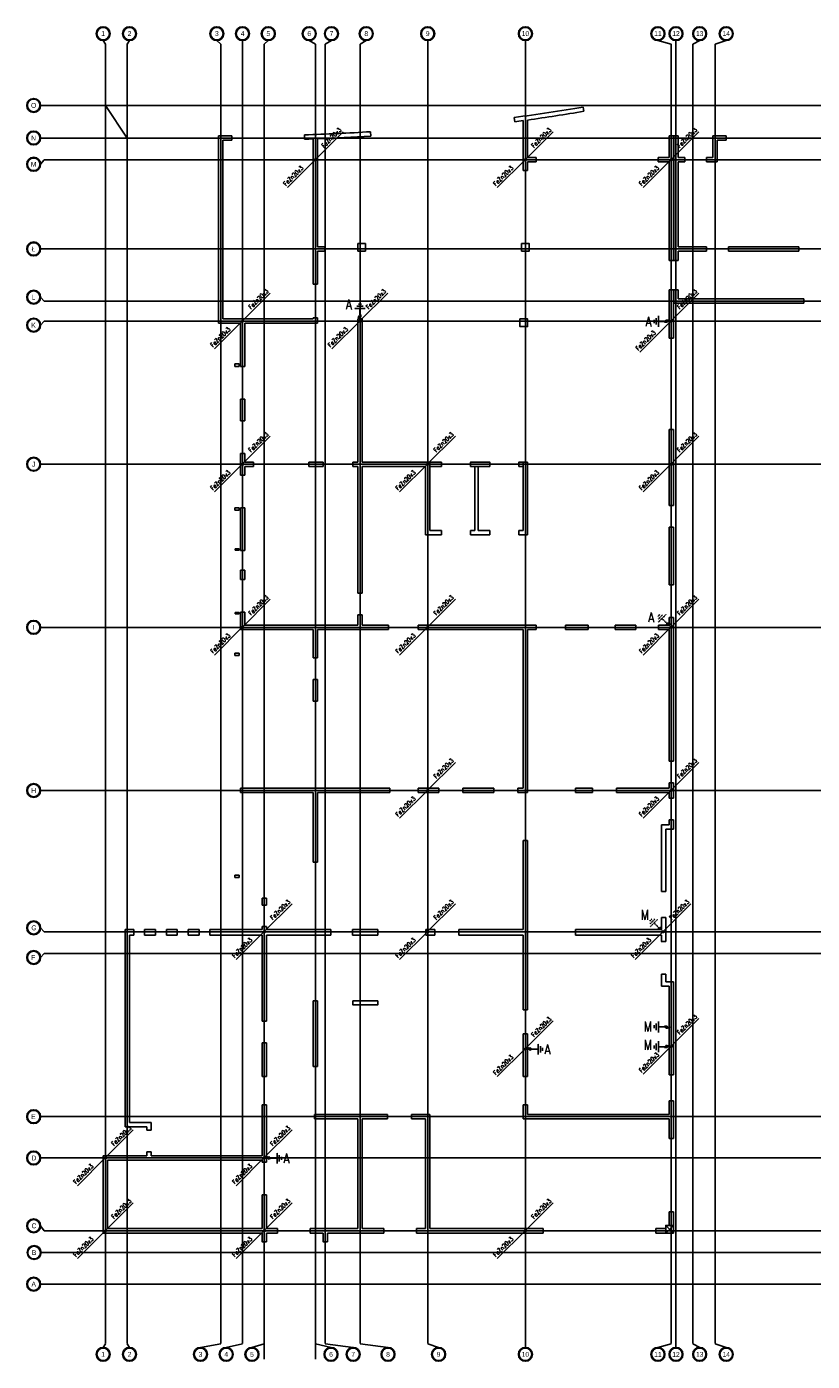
# Model space of a CAD drawing. Extents: x 3880 to 129921, y -116796 to -57711.
# Tile 91 of 110: x 50446 to 54056, y -83147 to -77010. Entities that reach past the tile are written whole.
import ezdxf
from ezdxf.enums import TextEntityAlignment as Align

# ---------------------------------------------------------------- set-up
doc = ezdxf.new("R2010")
doc.units = 0
doc.header["$LTSCALE"] = 2
doc.linetypes.add('CENTER', pattern=[2, 1.25, -0.25, 0.25, -0.25])
doc.linetypes.add('HIDDEN', pattern=[9.525, 6.35, -3.175])
doc.layers.get('0').update_dxf_attribs({"color": 101, "linetype": 'CONTINUOUS'})
for name, color, linetype in [('E35', 6, 'CONTINUOUS'), ('E50', 3, 'CONTINUOUS'), ('Os-osie glowne', 1, 'CENTER'), ('Os-osie-opis', 2, 'CONTINUOUS'), ('Sc-beton', 7, 'CONTINUOUS'), ('TMJ_SŁUPY', 1, 'CONTINUOUS')]:
    doc.layers.add(name, color=color, linetype=linetype)
doc.styles.add('dwg_opis duży', font='ARIAL.TTF', dxfattribs={"width": 0.9})
doc.styles.add('ROMANS', font='romans', dxfattribs={"width": 0.85})

# ---------------------------------------------------------------- blocks, each defined once
blk = doc.blocks.new('_opis_osi_liczbowy')
blk.add_hatch(color=256).paths.add_polyline_path([(32, 32), (32, 28.8, -1), (32, -28.8), (32, -32, 1)])
for radius in [32, 28.8]:
    blk.add_circle((32, 0), radius)
at = {"style": 'dwg_opis duży', "width": 0.9}
blk.add_attdef('AXNAMEH', text='', height=22.4, rotation=90, dxfattribs=at).set_placement((32, 0), align=Align.MIDDLE_CENTER)
blk = doc.blocks.new('_opis_osi')
blk.add_hatch(color=256).paths.add_polyline_path([(32, -32), (28.8, -32, -1), (-28.8, -32), (-32, -32, 1)])
for radius in [32, 28.8]:
    blk.add_circle((0, -32), radius)
at = {"style": 'dwg_opis duży', "width": 0.9}
blk.add_attdef('AXNAMEV', text='', height=22.4, rotation=90, dxfattribs=at).set_placement((0, -32), align=Align.MIDDLE_CENTER)

msp = doc.modelspace()

# ---------------------------------------------------------------- linework, layer by layer
at = {"layer": 'E35'}
for p, q in [((51899.893, -77493.2), (51770.725, -77622.368)), ((51899.893, -77493.2), (51770.725, -77622.368)), ((52864.893, -77493.2), (52735.725, -77622.368)), ((52864.893, -77493.2), (52735.725, -77622.368)), ((53534.893, -77493.2), (53405.725, -77622.368)), ((53534.893, -77493.2), (53405.725, -77622.368)), ((51643.379, -77749.714), (51772.547, -77620.546)), ((51643.379, -77749.714), (51772.547, -77620.546)), ((52608.379, -77749.714), (52737.547, -77620.546)), ((52608.379, -77749.714), (52737.547, -77620.546)), ((53278.379, -77749.714), (53407.547, -77620.546)), ((53278.379, -77749.714), (53407.547, -77620.546)), ((51564.893, -78235.2), (51435.725, -78364.368)), ((51564.893, -78235.2), (51435.725, -78364.368)), ((52104.893, -78235.2), (51975.725, -78364.368)), ((52104.893, -78235.2), (51975.725, -78364.368)), ((53534.893, -78235.2), (53405.725, -78364.368)), ((53534.893, -78235.2), (53405.725, -78364.368)), ((51308.379, -78491.714), (51437.547, -78362.546)), ((51308.379, -78491.714), (51437.547, -78362.546)), ((51848.379, -78491.714), (51977.547, -78362.546)), ((51848.379, -78491.714), (51977.547, -78362.546)), ((53263.086, -78507.007), (53407.547, -78362.546)), ((53263.086, -78507.007), (53407.547, -78362.546)), ((51564.893, -78893.2), (51435.725, -79022.368)), ((51564.893, -78893.2), (51435.725, -79022.368)), ((52415.893, -78893.2), (52286.725, -79022.368)), ((52415.893, -78893.2), (52286.725, -79022.368)), ((53534.893, -78893.2), (53405.725, -79022.368)), ((53534.893, -78893.2), (53405.725, -79022.368)), ((51308.379, -79149.714), (51437.547, -79020.546)), ((51308.379, -79149.714), (51437.547, -79020.546)), ((52159.379, -79149.714), (52288.547, -79020.546)), ((52159.379, -79149.714), (52288.547, -79020.546)), ((53278.379, -79149.714), (53407.547, -79020.546)), ((53278.379, -79149.714), (53407.547, -79020.546)), ((51564.893, -79643.2), (51435.725, -79772.368)), ((51564.893, -79643.2), (51435.725, -79772.368)), ((52415.893, -79643.2), (52286.725, -79772.368)), ((52415.893, -79643.2), (52286.725, -79772.368)), ((53534.893, -79643.2), (53405.725, -79772.368)), ((53534.893, -79643.2), (53405.725, -79772.368)), ((51308.379, -79899.714), (51437.547, -79770.546)), ((51308.379, -79899.714), (51437.547, -79770.546)), ((52159.379, -79899.714), (52288.547, -79770.546)), ((52159.379, -79899.714), (52288.547, -79770.546)), ((53278.379, -79899.714), (53407.547, -79770.546)), ((53278.379, -79899.714), (53407.547, -79770.546)), ((52415.893, -80393.2), (52286.725, -80522.368)), ((52415.893, -80393.2), (52286.725, -80522.368)), ((53534.893, -80393.2), (53405.725, -80522.368)), ((53534.893, -80393.2), (53405.725, -80522.368)), ((52159.379, -80649.714), (52288.547, -80520.546)), ((52159.379, -80649.714), (52288.547, -80520.546)), ((53278.379, -80649.714), (53407.547, -80520.546)), ((53278.379, -80649.714), (53407.547, -80520.546)), ((51664.893, -81043.2), (51535.725, -81172.368)), ((51664.893, -81043.2), (51535.725, -81172.368)), ((52415.893, -81043.2), (52286.725, -81172.368)), ((52415.893, -81043.2), (52286.725, -81172.368)), ((53498.488, -81043.2), (53369.32, -81172.368)), ((53498.488, -81043.2), (53369.32, -81172.368)), ((51408.379, -81299.714), (51537.547, -81170.546)), ((51408.379, -81299.714), (51537.547, -81170.546)), ((52159.379, -81299.714), (52288.547, -81170.546)), ((52159.379, -81299.714), (52288.547, -81170.546)), ((53241.974, -81299.714), (53371.142, -81170.546)), ((53241.974, -81299.714), (53371.142, -81170.546)), ((52864.893, -81581.86), (52735.725, -81711.028)), ((52864.893, -81581.86), (52735.725, -81711.028)), ((53534.893, -81570.726), (53405.725, -81699.894)), ((52608.379, -81838.374), (52737.547, -81709.206)), ((52608.379, -81838.374), (52737.547, -81709.206)), ((53278.379, -81827.24), (53407.547, -81698.072)), ((50934.893, -82083.2), (50805.725, -82212.368)), ((50934.893, -82083.2), (50805.725, -82212.368)), ((51664.893, -82083.2), (51535.725, -82212.368)), ((51664.893, -82083.2), (51535.725, -82212.368)), ((50678.379, -82339.714), (50807.547, -82210.546)), ((50678.379, -82339.714), (50807.547, -82210.546)), ((51408.379, -82339.714), (51537.547, -82210.546)), ((51408.379, -82339.714), (51537.547, -82210.546)), ((50934.893, -82418.2), (50805.725, -82547.368)), ((50934.893, -82418.2), (50805.725, -82547.368)), ((51664.893, -82418.2), (51535.725, -82547.368)), ((51664.893, -82418.2), (51535.725, -82547.368)), ((52864.893, -82418.2), (52735.725, -82547.368)), ((52864.893, -82418.2), (52735.725, -82547.368)), ((50678.379, -82674.714), (50807.547, -82545.546)), ((50678.379, -82674.714), (50807.547, -82545.546)), ((51408.379, -82674.714), (51537.547, -82545.546)), ((51408.379, -82674.714), (51537.547, -82545.546)), ((52608.379, -82674.714), (52737.547, -82545.546)), ((52608.379, -82674.714), (52737.547, -82545.546))]:
    msp.add_line(p, q, dxfattribs=at)
at = {"layer": 'E50'}
for p, q in [((50807.547, -77372.368), (50807.547, -77522.368)), ((50907.547, -77522.368), (50807.547, -77372.368)), ((50807.547, -77522.368), (50907.547, -77522.368))]:
    msp.add_line(p, q, dxfattribs=at)
at = {"layer": 'E50', "linetype": 'HIDDEN', "ltscale": 0.2}
for p, q in [((52001.761, -78305.604), (51951.761, -78305.604)), ((51991.761, -78295.604), (51961.761, -78295.604)), ((51984.261, -78285.604), (51969.261, -78285.604)), ((51976.761, -78305.604), (51976.761, -78335.604)), ((51968.768, -78350.146), (51982.91, -78336.004)), ((53328.783, -78372.904), (53328.783, -78357.904)), ((53338.783, -78380.404), (53338.783, -78350.404)), ((53348.783, -78390.404), (53348.783, -78340.404)), ((53348.783, -78365.404), (53378.783, -78365.404)), ((53393.326, -78357.411), (53379.183, -78371.553)), ((53345.817, -79722.709), (53356.423, -79712.103)), ((53347.585, -79735.084), (53368.798, -79713.87)), ((53347.585, -79749.226), (53382.94, -79713.87)), ((53365.262, -79731.548), (53386.475, -79752.761)), ((53402.411, -79757.392), (53382.411, -79757.392)), ((53309.411, -81122.709), (53320.018, -81112.103)), ((53311.179, -81135.084), (53332.392, -81113.87)), ((53311.179, -81149.226), (53346.534, -81113.87)), ((53328.856, -81131.548), (53350.07, -81152.761)), ((53366.005, -81157.392), (53346.005, -81157.392)), ((53328.783, -81602.205), (53328.783, -81617.205)), ((53338.783, -81594.705), (53338.783, -81624.705)), ((53348.783, -81584.705), (53348.783, -81634.705)), ((53348.783, -81609.705), (53378.783, -81609.705)), ((53393.326, -81617.698), (53379.183, -81603.556)), ((53348.783, -81725.93), (53348.783, -81675.93)), ((52751.769, -81704.071), (52765.912, -81718.213)), ((52796.312, -81712.064), (52766.312, -81712.064)), ((52796.312, -81737.064), (52796.312, -81687.064)), ((52806.312, -81727.064), (52806.312, -81697.064)), ((52816.312, -81719.564), (52816.312, -81704.564)), ((53328.783, -81708.43), (53328.783, -81693.43)), ((53338.783, -81715.93), (53338.783, -81685.93)), ((53348.783, -81700.93), (53378.783, -81700.93)), ((53393.326, -81692.937), (53379.183, -81707.079)), ((51551.769, -82205.411), (51565.912, -82219.553)), ((51596.312, -82213.404), (51566.312, -82213.404)), ((51596.312, -82238.404), (51596.312, -82188.404)), ((51606.312, -82228.404), (51606.312, -82198.404)), ((51616.312, -82220.904), (51616.312, -82205.904))]:
    msp.add_line(p, q, dxfattribs=at)
at = {"layer": 'E50', "ltscale": 15, "const_width": 7.5}
for points in [[(51772.638, -77626.117, 1), (51772.456, -77618.619, 1)], [(52737.638, -77626.117, 1), (52737.456, -77618.619, 1)], [(53407.638, -77626.117, 1), (53407.456, -77618.619, 1)], [(51437.638, -78368.117, 1), (51437.456, -78360.619, 1)], [(51977.638, -78368.117, 1), (51977.456, -78360.619, 1)], [(53407.638, -78368.117, 1), (53407.456, -78360.619, 1)], [(51437.638, -79026.117, 1), (51437.456, -79018.619, 1)], [(52288.638, -79026.117, 1), (52288.456, -79018.619, 1)], [(53407.638, -79026.117, 1), (53407.456, -79018.619, 1)], [(51437.638, -79776.117, 1), (51437.456, -79768.619, 1)], [(52288.638, -79776.117, 1), (52288.456, -79768.619, 1)], [(53407.638, -79776.117, 1), (53407.456, -79768.619, 1)], [(52288.638, -80526.117, 1), (52288.456, -80518.619, 1)], [(53407.638, -80526.117, 1), (53407.456, -80518.619, 1)], [(51537.638, -81176.117, 1), (51537.456, -81168.619, 1)], [(52288.638, -81176.117, 1), (52288.456, -81168.619, 1)], [(53371.233, -81176.117, 1), (53371.051, -81168.619, 1)], [(52737.638, -81714.777, 1), (52737.456, -81707.279, 1)], [(53407.638, -81703.643, 1), (53407.456, -81696.145, 1)], [(50807.638, -82216.117, 1), (50807.456, -82208.619, 1)], [(51537.638, -82216.117, 1), (51537.456, -82208.619, 1)], [(50807.638, -82551.117, 1), (50807.456, -82543.619, 1)], [(51537.638, -82551.117, 1), (51537.456, -82543.619, 1)], [(52737.638, -82551.117, 1), (52737.456, -82543.619, 1)]]:
    msp.add_lwpolyline(points, format="xyb", close=True, dxfattribs=at)
at = {"layer": 'E50', "linetype": 'HIDDEN', "ltscale": 0.2, "const_width": 5}
for points in [[(51975.725, -78364.368), (51975.725, -78348.061)], [(53407.547, -78364.368), (53391.24, -78364.368)], [(53407.547, -79772.368), (53396.017, -79760.837)], [(53371.142, -81172.368), (53359.611, -81160.837)], [(53407.547, -81610.741), (53391.24, -81610.741)], [(52737.547, -81711.028), (52753.855, -81711.028)], [(53407.547, -81699.894), (53391.24, -81699.894)], [(51537.547, -82212.368), (51553.855, -82212.368)]]:
    msp.add_lwpolyline(points, dxfattribs=at)
at = {"layer": 'E50', "const_width": 7}
msp.add_lwpolyline([(53407.547, -81610.741), (53407.547, -81699.894)], dxfattribs=at)
at = {"layer": 'E50', "linetype": 'HIDDEN', "ltscale": 0.2}
for centre in [(51975.839, -78343.075), (53386.254, -78364.482), (53392.411, -79757.392), (53356.005, -81157.392), (53386.254, -81610.627), (52758.84, -81711.142), (53386.254, -81700.008), (51558.84, -82212.482)]:
    msp.add_circle(centre, 5, dxfattribs=at)
at = {"layer": 'Os-osie glowne'}
for points in [[(50807.547, -77090.368), (50807.547, -83067.368)], [(50907.547, -77090.368), (50907.547, -83067.368)], [(51337.547, -77090.368), (51337.547, -83067.368)], [(51437.547, -77090.368), (51437.547, -83067.368)], [(51537.547, -77090.368), (51537.547, -83137.368)], [(51772.547, -77090.368), (51772.547, -83137.368)], [(51817.547, -77090.368), (51817.547, -83067.368)], [(51977.547, -77090.368), (51977.547, -83067.368)], [(52288.547, -77090.368), (52288.547, -83067.368)], [(52737.547, -77090.368), (52737.547, -83067.368)], [(53407.547, -77090.368), (53407.547, -83067.368)], [(53429.547, -77090.368), (53429.547, -83067.368)], [(53507.547, -77090.368), (53507.547, -83067.368)], [(53609.547, -77090.368), (53609.547, -83067.368)], [(50525.547, -77372.368), (62792.547, -77372.368)], [(50525.547, -77522.368), (62792.547, -77522.368)], [(50525.547, -77622.368), (62792.547, -77622.368)], [(50525.547, -78032.368), (62792.547, -78032.368)], [(50525.547, -78272.368), (62792.547, -78272.368)], [(50525.547, -78364.368), (62792.547, -78364.368)], [(50525.547, -79022.368), (62792.547, -79022.368)], [(50525.547, -79772.368), (62792.547, -79772.368)], [(50525.547, -80522.368), (62792.547, -80522.368)], [(50525.547, -81172.368), (62792.547, -81172.368)], [(50525.547, -81272.368), (62792.547, -81272.368)], [(50525.547, -82022.368), (62792.547, -82022.368)], [(50525.547, -82212.368), (62792.547, -82212.368)], [(50525.547, -82547.368), (62792.547, -82547.368)], [(50525.547, -82647.368), (62792.547, -82647.368)], [(50525.547, -82792.368), (62792.547, -82792.368)]]:
    msp.add_lwpolyline(points, dxfattribs=at)
at = {"layer": 'Os-osie-opis'}
for points in [[(50796.887, -77074.368), (50807.547, -77090.368)], [(50918.208, -77074.368), (50907.547, -77090.368)], [(51319.352, -77074.368), (51337.547, -77090.368)], [(51437.547, -77090.368), (51437.547, -77074.368)], [(51555.743, -77074.368), (51537.547, -77090.368)], [(51744.065, -77074.368), (51772.547, -77090.368)], [(51846.035, -77074.368), (51817.547, -77090.368)], [(52006.035, -77074.368), (51977.547, -77090.368)], [(52288.547, -77090.368), (52288.547, -77074.368)], [(52737.547, -77090.368), (52737.547, -77074.368)], [(53346.565, -77074.368), (53407.547, -77090.368)], [(53429.547, -77090.368), (53429.547, -77074.368)], [(53538.53, -77074.368), (53507.547, -77090.368)], [(53660.53, -77074.368), (53609.547, -77090.368)], [(50525.547, -77372.368), (50509.547, -77372.368)], [(50525.547, -77522.368), (50509.547, -77522.368)], [(50509.547, -77643.028), (50525.547, -77622.368)], [(50525.547, -78032.368), (50509.547, -78032.368)], [(50509.547, -78254.208), (50525.547, -78272.368)], [(50509.547, -78382.528), (50525.547, -78364.368)], [(50525.547, -79022.368), (50509.547, -79022.368)], [(50525.547, -79772.368), (50509.547, -79772.368)], [(50525.547, -80522.368), (50509.547, -80522.368)], [(50509.547, -81154.208), (50525.547, -81172.368)], [(50509.547, -81290.528), (50525.547, -81272.368)], [(50525.547, -82022.368), (50509.547, -82022.368)], [(50525.547, -82212.368), (50509.547, -82212.368)], [(50509.547, -82524.208), (50525.547, -82547.368)], [(50527.547, -82647.368), (50511.547, -82647.368)], [(50525.547, -82792.368), (50509.547, -82792.368)], [(50796.887, -83083.368), (50807.547, -83067.368)], [(50918.208, -83083.368), (50907.547, -83067.368)], [(51337.547, -83067.368), (51244.352, -83083.368)], [(51362.547, -83083.368), (51437.547, -83067.368)], [(51480.743, -83083.368), (51537.547, -83067.368)], [(51844.065, -83083.368), (51772.547, -83067.368)], [(51946.035, -83083.368), (51817.547, -83067.368)], [(52106.035, -83083.368), (51977.547, -83067.368)], [(52288.547, -83067.368), (52338.547, -83083.368)], [(52737.547, -83067.368), (52737.547, -83083.368)], [(53346.565, -83083.368), (53407.547, -83067.368)], [(53429.547, -83067.368), (53429.547, -83083.368)], [(53538.53, -83083.368), (53507.547, -83067.368)], [(53660.53, -83083.368), (53609.547, -83067.368)]]:
    msp.add_lwpolyline(points, dxfattribs=at)
at = {"layer": 'Sc-beton'}
for p, q in [((53599.547, -77512.368), (53599.547, -77612.368)), ((53619.547, -77532.368), (53619.547, -77632.368)), ((52351.547, -79327.368), (52298.547, -79327.368)), ((52351.547, -79347.368), (52298.547, -79347.368)), ((52351.547, -79347.368), (52351.547, -79327.368)), ((52485.547, -79327.368), (52505.547, -79327.368)), ((52485.547, -79347.368), (52573.547, -79347.368)), ((52520.547, -79327.368), (52573.547, -79327.368)), ((52573.547, -79347.368), (52573.547, -79327.368)), ((52707.547, -79327.368), (52727.547, -79327.368)), ((52707.547, -79347.368), (52707.547, -79327.368)), ((52707.547, -79347.368), (52747.547, -79347.368)), ((51527.547, -81050.368), (51527.547, -81018.368)), ((51547.547, -81050.368), (51547.547, -81018.368)), ((51527.547, -81162.368), (51527.547, -81147.368)), ((51547.547, -81162.368), (51547.547, -81147.368)), ((51017.547, -82049.368), (50917.547, -82049.368)), ((51017.547, -82084.368), (51017.547, -82049.368)), ((50997.547, -82069.368), (50897.547, -82069.368)), ((50997.547, -82084.368), (50997.547, -82069.368)), ((50897.547, -82202.368), (50897.547, -82202.368)), ((50997.547, -82202.368), (50997.547, -82184.368)), ((51017.547, -82202.368), (51017.547, -82184.368)), ((53382.547, -82557.368), (53417.547, -82522.368))]:
    msp.add_line(p, q, dxfattribs=at)
for points in [[(53003.652, -77379.733), (53006.666, -77399.507)], [(52688.203, -77447.671), (52685.545, -77427.848)], [(52727.547, -77442.312), (52727.547, -77672.368)], [(52747.547, -77439.524), (52747.547, -77612.368)], [(51722.592, -77527.775), (51721.947, -77507.785)], [(52027.547, -77513.081), (52026.267, -77493.122)], [(51327.547, -77512.368), (51327.547, -78374.368)], [(51347.547, -77532.528), (51347.547, -78354.368)], [(51387.547, -77532.72), (51387.602, -77512.72)], [(51762.547, -77526.403), (51762.547, -78194.368)], [(51782.547, -77525.654), (51782.547, -78022.368)], [(53397.547, -77612.368), (53397.547, -77512.368)], [(53417.547, -77512.368), (53397.547, -77512.368)], [(53417.547, -78085.368), (53417.547, -77512.368)], [(53419.547, -78085.368), (53419.547, -77512.368)], [(53419.547, -77512.368), (53439.547, -77512.368)], [(53439.547, -77612.368), (53439.547, -77512.368)], [(53599.547, -77512.368), (53659.547, -77512.368)], [(53619.547, -77532.368), (53659.547, -77532.368)], [(53659.547, -77512.368), (53659.547, -77532.368)], [(52747.547, -77612.368), (52787.547, -77612.368)], [(52747.547, -77632.368), (52787.547, -77632.368)], [(52747.547, -77632.368), (52747.547, -77672.368)], [(52787.547, -77612.368), (52787.547, -77632.368)], [(53347.547, -77612.368), (53397.547, -77612.368)], [(53347.547, -77612.368), (53347.547, -77632.368)], [(53347.547, -77632.368), (53397.547, -77632.368)], [(53397.547, -78085.368), (53397.547, -77632.368)], [(53439.547, -77612.368), (53469.547, -77612.368)], [(53439.547, -78022.368), (53439.547, -77632.368)], [(53439.547, -77632.368), (53469.547, -77632.368)], [(53469.547, -77612.368), (53469.547, -77632.368)], [(53569.547, -77612.368), (53569.547, -77632.368)], [(53569.547, -77612.368), (53599.547, -77612.368)], [(53569.547, -77632.368), (53619.547, -77632.368)], [(52747.547, -77672.368), (52727.547, -77672.368)], [(51782.547, -78022.368), (51815.547, -78022.368)], [(51782.547, -78042.368), (51782.547, -78194.368)], [(51782.547, -78042.368), (51815.547, -78042.368)], [(51815.547, -78042.458), (51815.547, -78022.368)], [(53439.547, -78022.368), (53570.547, -78022.368)], [(53439.547, -78042.368), (53570.547, -78042.368)], [(53439.547, -78085.368), (53439.547, -78042.368)], [(53570.547, -78022.368), (53570.547, -78042.368)], [(53670.547, -78022.368), (53994.547, -78022.368)], [(53670.547, -78022.368), (53670.547, -78042.368)], [(53670.547, -78042.368), (53994.547, -78042.368)], [(53994.547, -78022.368), (53994.547, -78042.368)], [(53417.547, -78085.368), (53397.547, -78085.368)], [(53419.547, -78085.368), (53439.547, -78085.368)], [(51782.547, -78194.368), (51762.547, -78194.368)], [(53397.547, -78442.368), (53397.547, -78220.368)], [(53417.547, -78220.368), (53397.547, -78220.368)], [(53417.547, -78442.368), (53417.547, -78220.368)], [(53419.547, -78282.368), (53419.547, -78220.368)], [(53419.547, -78220.368), (53439.547, -78220.368)], [(53439.547, -78262.368), (53439.547, -78220.368)], [(54017.547, -78282.368), (53419.547, -78282.368)], [(54017.547, -78262.368), (53439.547, -78262.368)], [(54017.547, -78262.368), (54017.547, -78282.368)], [(51347.547, -78354.368), (51762.547, -78354.368)], [(51762.547, -78349.368), (51762.547, -78354.368)], [(51782.547, -78349.368), (51762.547, -78349.368)], [(51782.547, -78349.368), (51782.547, -78374.368)], [(51967.547, -78354.368), (51967.547, -79012.368)], [(51967.547, -78354.368), (51967.547, -78354.368)], [(51987.547, -78354.368), (51967.547, -78354.368)], [(51987.547, -78354.368), (51987.547, -79012.368)], [(51327.547, -78374.368), (51427.547, -78374.368)], [(51427.547, -78374.368), (51427.547, -78572.368)], [(51447.547, -78374.368), (51782.547, -78374.368)], [(51447.547, -78374.368), (51447.547, -78572.368)], [(53417.547, -78442.368), (53397.547, -78442.368)], [(51402.547, -78561.368), (51402.547, -78572.368)], [(51422.547, -78561.368), (51402.547, -78561.368)], [(51422.547, -78572.368), (51402.547, -78572.368)], [(51422.547, -78561.368), (51422.547, -78572.368)], [(51427.547, -78572.368), (51447.547, -78572.368)], [(51427.547, -78722.368), (51447.547, -78722.368)], [(51427.547, -78722.368), (51427.547, -78822.368)], [(51447.547, -78722.368), (51447.547, -78822.368)], [(51427.547, -78822.368), (51447.547, -78822.368)], [(53397.547, -79212.368), (53397.547, -78862.368)], [(53397.547, -78862.368), (53417.547, -78862.368)], [(53417.547, -79212.368), (53417.547, -78862.368)], [(51427.547, -78972.368), (51427.547, -79072.368)], [(51427.547, -78972.368), (51447.547, -78972.368)], [(51447.547, -78972.368), (51447.547, -79012.368)], [(51487.547, -79012.368), (51447.547, -79012.368)], [(51447.547, -79032.368), (51447.547, -79072.368)], [(51487.547, -79032.368), (51447.547, -79032.368)], [(51487.547, -79012.368), (51487.547, -79032.368)], [(51807.547, -79012.368), (51742.547, -79012.368)], [(51742.547, -79032.368), (51742.547, -79012.368)], [(51807.547, -79032.368), (51742.547, -79032.368)], [(51807.547, -79012.368), (51774.547, -79012.368)], [(51807.547, -79012.368), (51807.547, -79032.368)], [(51944.547, -79012.368), (51967.547, -79012.368)], [(51944.547, -79012.368), (51944.547, -79032.368), (51967.547, -79032.368)], [(51967.547, -79614.868), (51967.547, -79032.368)], [(51987.547, -79012.368), (52298.547, -79012.368)], [(51987.547, -79032.368), (52278.547, -79032.368)], [(51987.547, -79032.368), (51987.547, -79614.868)], [(52278.547, -79032.368), (52278.547, -79347.368)], [(52298.547, -79012.368), (52298.547, -79327.368)], [(52505.547, -79327.368), (52505.547, -79032.368)], [(52520.547, -79327.368), (52520.547, -79032.368)], [(52727.547, -79012.368), (52747.547, -79012.368)], [(52727.547, -79012.368), (52727.547, -79327.368)], [(52747.547, -79012.368), (52747.547, -79347.368)], [(51427.547, -79072.368), (51447.547, -79072.368)], [(51402.547, -79222.368), (51402.547, -79233.368)], [(51422.547, -79222.368), (51402.547, -79222.368)], [(51422.547, -79222.368), (51422.547, -79233.368)], [(51427.547, -79222.368), (51447.547, -79222.368)], [(51427.547, -79222.368), (51427.547, -79419.368)], [(51447.547, -79222.368), (51447.547, -79419.368)], [(53397.547, -79212.368), (53417.547, -79212.368)], [(51422.547, -79233.368), (51402.547, -79233.368)], [(52298.547, -79347.368), (52278.547, -79347.368)], [(52485.547, -79327.368), (52485.547, -79347.368)], [(53397.547, -79577.368), (53397.547, -79312.368)], [(53397.547, -79312.368), (53417.547, -79312.368)], [(53417.547, -79577.368), (53417.547, -79312.368)], [(51422.547, -79411.868), (51403.047, -79411.868)], [(51403.047, -79411.868), (51403.047, -79416.868)], [(51422.547, -79411.868), (51422.547, -79416.868)], [(51422.547, -79416.868), (51403.047, -79416.868)], [(51447.547, -79419.368), (51427.547, -79419.368)], [(51427.547, -79509.368), (51427.547, -79552.368)], [(51447.547, -79509.368), (51427.547, -79509.368)], [(51447.547, -79509.368), (51447.547, -79552.368)], [(51447.547, -79552.368), (51427.547, -79552.368)], [(53417.547, -79577.368), (53397.547, -79577.368)], [(51987.547, -79614.868), (51967.547, -79614.868)], [(51422.547, -79704.868), (51403.047, -79704.868)], [(51403.047, -79704.868), (51403.047, -79709.868)], [(51422.547, -79709.868), (51403.047, -79709.868)], [(51422.547, -79704.868), (51422.547, -79709.868)], [(51427.547, -79702.368), (51427.547, -79782.368)], [(51447.547, -79702.368), (51427.547, -79702.368)], [(51447.547, -79702.368), (51447.547, -79762.368)], [(51967.547, -79714.868), (51967.547, -79762.368)], [(51987.547, -79714.868), (51967.547, -79714.868)], [(51987.547, -79714.868), (51987.547, -79762.368)], [(51967.547, -79762.368), (51447.547, -79762.368)], [(52109.047, -79762.368), (51987.547, -79762.368)], [(52109.047, -79782.368), (52109.047, -79762.368)], [(52787.547, -79762.368), (52244.047, -79762.368)], [(52244.047, -79782.368), (52244.047, -79762.368)], [(52787.547, -79762.368), (52787.547, -79782.368)], [(53025.547, -79762.368), (52922.547, -79762.368)], [(52922.547, -79762.368), (52922.547, -79782.368)], [(53025.547, -79782.368), (53025.547, -79762.368)], [(53244.547, -79762.368), (53150.547, -79762.368)], [(53150.547, -79782.368), (53150.547, -79762.368)], [(53244.547, -79782.368), (53244.547, -79762.368)], [(53397.547, -79762.368), (53349.547, -79762.368)], [(53349.547, -79782.368), (53349.547, -79762.368)], [(53397.547, -79762.368), (53397.547, -79727.368)], [(53417.547, -79727.368), (53397.547, -79727.368)], [(53417.547, -80387.368), (53417.547, -79727.368)], [(51762.547, -79782.368), (51427.547, -79782.368)], [(51762.547, -79782.368), (51762.547, -79912.368)], [(52109.047, -79782.368), (51782.547, -79782.368)], [(51782.547, -79782.368), (51782.547, -79912.368)], [(52727.547, -79782.368), (52244.047, -79782.368)], [(52727.547, -79782.368), (52727.547, -80512.368)], [(52747.547, -79782.368), (52747.547, -80532.368)], [(52787.547, -79782.368), (52747.547, -79782.368)], [(53025.547, -79782.368), (52922.547, -79782.368)], [(53244.547, -79782.368), (53150.547, -79782.368)], [(53397.547, -79782.368), (53349.547, -79782.368)], [(53397.547, -80387.368), (53397.547, -79782.368)], [(51402.547, -79891.368), (51402.547, -79902.368)], [(51422.547, -79891.368), (51402.547, -79891.368)], [(51422.547, -79902.368), (51402.547, -79902.368)], [(51422.547, -79891.368), (51422.547, -79902.368)], [(51782.547, -79912.368), (51762.547, -79912.368)], [(51762.547, -80012.368), (51762.547, -80112.368)], [(51782.547, -80012.368), (51762.547, -80012.368)], [(51782.547, -80012.368), (51782.547, -80112.368)], [(51782.547, -80112.368), (51762.547, -80112.368)], [(53417.547, -80387.368), (53397.547, -80387.368)], [(52114.047, -80512.368), (51427.547, -80512.368)], [(51427.547, -80512.368), (51427.547, -80532.368)], [(52114.047, -80512.368), (52114.047, -80532.368)], [(52339.547, -80512.368), (52244.047, -80512.368)], [(52244.047, -80512.368), (52244.047, -80532.368)], [(52339.547, -80532.368), (52339.547, -80512.368)], [(52592.547, -80512.368), (52449.547, -80512.368)], [(52449.547, -80532.368), (52449.547, -80512.368)], [(52592.547, -80532.368), (52592.547, -80512.368)], [(52702.547, -80532.368), (52702.547, -80512.368)], [(52727.547, -80512.368), (52702.547, -80512.368)], [(53045.547, -80512.368), (52967.547, -80512.368)], [(52967.547, -80512.368), (52967.547, -80532.368)], [(53045.547, -80532.368), (53045.547, -80512.368)], [(53397.547, -80512.368), (53155.547, -80512.368)], [(53155.547, -80532.368), (53155.547, -80512.368)], [(53397.547, -80512.368), (53397.547, -80487.368)], [(53417.547, -80487.368), (53397.547, -80487.368)], [(53417.547, -80557.368), (53417.547, -80487.368)], [(51762.547, -80532.368), (51427.547, -80532.368)], [(51762.547, -80532.368), (51762.547, -80852.368)], [(52114.047, -80532.368), (51782.547, -80532.368)], [(51782.547, -80532.368), (51782.547, -80852.368)], [(52339.547, -80532.368), (52244.047, -80532.368)], [(52592.547, -80532.368), (52449.547, -80532.368)], [(52747.547, -80532.368), (52702.547, -80532.368)], [(53045.547, -80532.368), (52967.547, -80532.368)], [(53397.547, -80532.368), (53155.547, -80532.368)], [(53397.547, -80557.368), (53397.547, -80532.368)], [(53417.547, -80557.368), (53397.547, -80557.368)], [(53362.547, -80986.868), (53362.547, -80680.368)], [(53397.547, -80680.368), (53362.547, -80680.368)], [(53382.547, -80986.868), (53382.547, -80700.368)], [(53417.547, -80700.368), (53382.547, -80700.368)], [(53397.547, -80680.368), (53397.547, -80657.368)], [(53417.547, -80657.368), (53397.547, -80657.368)], [(53417.547, -80700.368), (53417.547, -80657.368)], [(52727.547, -80752.368), (52727.547, -81162.368)], [(52747.547, -80752.368), (52727.547, -80752.368)], [(52747.547, -80752.368), (52747.547, -81531.368)], [(51782.547, -80852.368), (51762.547, -80852.368)], [(51402.547, -80912.368), (51402.547, -80923.368)], [(51422.547, -80912.368), (51402.547, -80912.368)], [(51422.547, -80923.368), (51402.547, -80923.368)], [(51422.547, -80912.368), (51422.547, -80923.368)], [(53382.547, -80986.868), (53362.547, -80986.868)], [(51527.547, -81018.368), (51547.547, -81018.368)], [(51547.547, -81050.368), (51527.547, -81050.368)], [(53362.547, -81162.368), (53362.547, -81106.868)], [(53382.547, -81106.868), (53362.547, -81106.868)], [(53382.547, -81187.368), (53382.547, -81106.868)], [(50937.547, -81162.368), (50897.547, -81162.368)], [(50897.547, -82069.368), (50897.547, -81162.368)], [(50937.547, -81187.368), (50917.547, -81187.368)], [(50917.547, -82049.368), (50917.547, -81187.368)], [(50937.547, -81187.368), (50937.547, -81162.368)], [(51037.547, -81162.368), (50987.547, -81162.368)], [(50987.547, -81187.368), (50987.547, -81162.368)], [(51037.547, -81187.368), (50987.547, -81187.368)], [(51037.547, -81187.368), (51037.547, -81162.368)], [(51137.547, -81162.368), (51087.547, -81162.368)], [(51087.547, -81187.368), (51087.547, -81162.368)], [(51137.547, -81187.368), (51087.547, -81187.368)], [(51137.547, -81187.368), (51137.547, -81162.368)], [(51237.547, -81162.368), (51187.547, -81162.368)], [(51187.547, -81187.368), (51187.547, -81162.368)], [(51237.547, -81187.368), (51187.547, -81187.368)], [(51237.547, -81187.368), (51237.547, -81162.368)], [(51527.547, -81162.368), (51287.547, -81162.368)], [(51287.547, -81162.368), (51287.547, -81187.368)], [(51527.547, -81187.368), (51287.547, -81187.368)], [(51547.547, -81147.368), (51527.547, -81147.368)], [(51527.547, -81187.368), (51527.547, -81582.868)], [(51842.547, -81162.368), (51547.547, -81162.368)], [(51842.547, -81187.368), (51547.547, -81187.368)], [(51547.547, -81187.368), (51547.547, -81582.868)], [(51842.547, -81162.368), (51842.547, -81187.368)], [(52058.547, -81162.368), (51942.547, -81162.368)], [(51942.547, -81162.368), (51942.547, -81187.368)], [(52058.547, -81187.368), (51942.547, -81187.368)], [(52058.547, -81162.368), (52058.547, -81187.368)], [(52280.547, -81162.368), (52321.547, -81162.368)], [(52280.547, -81162.368), (52280.547, -81187.368)], [(52280.547, -81187.368), (52321.547, -81187.368)], [(52321.547, -81162.368), (52321.547, -81187.368)], [(52431.547, -81162.368), (52727.547, -81162.368)], [(52431.547, -81162.368), (52431.547, -81187.368)], [(52431.547, -81187.368), (52727.547, -81187.368)], [(52727.547, -81187.368), (52727.547, -81531.368)], [(53362.547, -81162.368), (52967.547, -81162.368)], [(52967.547, -81187.368), (52967.547, -81162.368)], [(53362.547, -81187.368), (52967.547, -81187.368)], [(53362.547, -81187.368), (53362.547, -81217.368)], [(53382.547, -81187.368), (53382.547, -81217.368)], [(53382.547, -81217.368), (53362.047, -81217.368)], [(53362.547, -81367.368), (53362.547, -81422.368)], [(53382.547, -81367.368), (53362.547, -81367.368)], [(53382.547, -81367.368), (53382.547, -81402.368)], [(53397.547, -81422.368), (53362.547, -81422.368)], [(53382.547, -81402.368), (53417.547, -81402.368)], [(53397.547, -81829.868), (53397.547, -81422.368)], [(53417.547, -81829.868), (53417.547, -81402.368)], [(51762.547, -81490.368), (51762.547, -81792.368)], [(51782.547, -81490.368), (51762.547, -81490.368)], [(51782.547, -81490.368), (51782.547, -81792.368)], [(52727.547, -81531.368), (52747.547, -81531.368)], [(51547.547, -81582.868), (51527.547, -81582.868)], [(51527.547, -81682.868), (51527.547, -81837.368)], [(51547.547, -81682.868), (51527.547, -81682.868)], [(51547.547, -81682.868), (51547.547, -81837.368)], [(52727.547, -81641.368), (52727.547, -81837.368)], [(52727.547, -81641.368), (52747.547, -81641.368)], [(52747.547, -81641.368), (52747.547, -81837.368)], [(51782.547, -81792.368), (51762.547, -81792.368)], [(51547.547, -81837.368), (51527.547, -81837.368)], [(52747.547, -81837.368), (52727.547, -81837.368)], [(53397.547, -81829.868), (53417.547, -81829.868)], [(51527.547, -81967.368), (51527.547, -82202.368)], [(51547.547, -81967.368), (51527.547, -81967.368)], [(51547.547, -81967.368), (51547.547, -82232.368)], [(52727.547, -81967.368), (52727.547, -82032.368)], [(52747.547, -81967.368), (52727.547, -81967.368)], [(52747.547, -81967.368), (52747.547, -82012.368)], [(53397.547, -82012.368), (53397.547, -81949.868)], [(53397.547, -81949.868), (53417.547, -81949.868)], [(53417.547, -82122.368), (53417.547, -81949.868)], [(52104.047, -82012.368), (51767.547, -82012.368)], [(51767.547, -82032.368), (51767.547, -82012.368)], [(51967.547, -82032.368), (51767.547, -82032.368)], [(51967.547, -82032.368), (51967.547, -82537.368)], [(51987.547, -82032.368), (51987.547, -82537.368)], [(52104.047, -82032.368), (51987.547, -82032.368)], [(52104.047, -82012.368), (52104.047, -82032.368)], [(52298.547, -82012.368), (52214.047, -82012.368)], [(52214.047, -82012.368), (52214.047, -82032.368)], [(52278.547, -82032.368), (52214.047, -82032.368)], [(52278.547, -82032.368), (52278.547, -82537.368)], [(52298.547, -82012.368), (52298.547, -82537.368)], [(53397.547, -82032.368), (52727.547, -82032.368)], [(53397.547, -82012.368), (52747.547, -82012.368)], [(53397.547, -82122.368), (53397.547, -82032.368)], [(51017.547, -82084.368), (50997.547, -82084.368)], [(53397.547, -82122.368), (53417.547, -82122.368)], [(50797.547, -82202.368), (50997.547, -82202.368)], [(50797.547, -82202.368), (50797.547, -82557.368)], [(50817.547, -82222.368), (51527.547, -82222.368)], [(50817.547, -82222.368), (50817.547, -82537.368)], [(51017.547, -82184.368), (50997.547, -82184.368)], [(51017.547, -82202.368), (51527.547, -82202.368)], [(51527.547, -82222.368), (51527.547, -82232.368)], [(51527.547, -82232.368), (51547.547, -82232.368)], [(51527.547, -82382.368), (51527.547, -82537.368)], [(51527.547, -82382.368), (51547.547, -82382.368)], [(51547.547, -82382.368), (51547.547, -82537.368)], [(53397.547, -82460.368), (53417.547, -82460.368)], [(53397.547, -82460.368), (53397.547, -82522.368)], [(53417.547, -82522.368), (53417.547, -82460.368)], [(50817.547, -82537.368), (51527.547, -82537.368)], [(51547.547, -82537.368), (51597.547, -82537.368)], [(51597.547, -82557.368), (51597.547, -82537.368)], [(51747.547, -82537.368), (51967.547, -82537.368)], [(51747.547, -82537.368), (51747.547, -82557.368)], [(51987.547, -82537.368), (52087.547, -82537.368)], [(52087.547, -82557.368), (52087.547, -82537.368)], [(52237.547, -82537.368), (52278.547, -82537.368)], [(52237.547, -82557.368), (52237.547, -82537.368)], [(52298.547, -82537.368), (52819.547, -82537.368)], [(52819.547, -82537.368), (52819.547, -82557.368)], [(53337.547, -82537.368), (53337.547, -82557.368)], [(53337.547, -82537.368), (53382.547, -82537.368)], [(53417.547, -82557.368), (53382.547, -82522.368)], [(50797.547, -82557.368), (51527.547, -82557.368)], [(51527.547, -82557.368), (51527.547, -82597.368), (51547.547, -82597.368), (51547.547, -82557.368)], [(51527.547, -82557.368), (51527.547, -82597.368), (51547.547, -82597.368), (51547.547, -82557.368)], [(51547.547, -82557.368), (51597.547, -82557.368)], [(51747.547, -82557.368), (51807.547, -82557.368)], [(51807.547, -82557.368), (51807.547, -82597.368), (51827.547, -82597.368), (51827.547, -82557.368)], [(51827.547, -82557.368), (52087.547, -82557.368)], [(52237.547, -82557.368), (52819.547, -82557.368)], [(53337.547, -82557.368), (53382.547, -82557.368)]]:
    msp.add_lwpolyline(points, dxfattribs=at)
for points in [[(51967.547, -78042.368), (52002.547, -78042.368), (52002.547, -78007.368), (51967.547, -78007.368)], [(52720.047, -78042.368), (52755.047, -78042.368), (52755.047, -78007.368), (52720.047, -78007.368)], [(52712.547, -78354.368), (52747.547, -78354.368), (52747.547, -78389.368), (52712.547, -78389.368)], [(52351.547, -79012.368), (52298.547, -79012.368), (52298.547, -79032.368), (52351.547, -79032.368)], [(52485.547, -79032.368), (52573.547, -79032.368), (52573.547, -79012.368), (52485.547, -79012.368)], [(52727.547, -79012.368), (52707.547, -79012.368), (52707.547, -79032.368), (52727.547, -79032.368)], [(52727.547, -79012.368), (52707.547, -79012.368), (52707.547, -79032.368), (52727.547, -79032.368)], [(51944.547, -81490.368), (51944.547, -81490.368), (51944.547, -81508.368), (52058.547, -81508.368), (52058.547, -81490.368)], [(53382.547, -82557.368), (53417.547, -82557.368), (53417.547, -82522.368), (53382.547, -82522.368)], [(53382.547, -82557.368), (53417.547, -82557.368), (53417.547, -82522.368), (53382.547, -82522.368)]]:
    msp.add_lwpolyline(points, close=True, dxfattribs=at)
for centre, radius, start, end in [((51413.575, -67942.755), 9570, 277.6379066, 279.5641734), ((51413.575, -67942.755), 9590, 277.6379066, 277.875143), ((51413.575, -67942.755), 9590, 277.995789, 279.5623005), ((51413.577, -67942.767), 9569.987, 271.8465418, 273.6707037), ((51413.237, -67919.812), 9592.939, 269.4881948, 269.8468879), ((51413.575, -67942.755), 9590, 269.6055108, 269.844495), ((51413.575, -67942.755), 9590, 271.8465479, 272.0854058), ((51413.575, -67942.755), 9590, 272.2049803, 273.6707074)]:
    msp.add_arc(centre, radius, start, end, dxfattribs=at)
at = {"layer": 'TMJ_SŁUPY'}
msp.add_line((53382.547, -82557.368), (53417.547, -82522.368), dxfattribs=at)

# ---------------------------------------------------------------- block references
at = {"layer": 'Os-osie-opis'}
ref = msp.add_blockref('_opis_osi_liczbowy', (50796.887, -77074.368), dxfattribs=dict(at, xscale=-1, rotation=270))
ref.add_attrib('AXNAMEH', '1', dxfattribs={"layer": '0', "height": 22.4, "style": 'dwg_opis duży', "width": 0.9}).set_placement((50796.887, -77042.078), align=Align.MIDDLE_CENTER)
ref = msp.add_blockref('_opis_osi_liczbowy', (50918.208, -77074.368), dxfattribs=dict(at, xscale=-1, rotation=270))
ref.add_attrib('AXNAMEH', '2', dxfattribs={"layer": '0', "height": 22.4, "style": 'dwg_opis duży', "width": 0.9}).set_placement((50918.208, -77042.078), align=Align.MIDDLE_CENTER)
ref = msp.add_blockref('_opis_osi_liczbowy', (51319.352, -77074.368), dxfattribs=dict(at, xscale=-1, rotation=270))
ref.add_attrib('AXNAMEH', '3', dxfattribs={"layer": '0', "height": 22.4, "style": 'dwg_opis duży', "width": 0.9}).set_placement((51319.352, -77042.078), align=Align.MIDDLE_CENTER)
ref = msp.add_blockref('_opis_osi_liczbowy', (51437.547, -77074.368), dxfattribs=dict(at, xscale=-1, rotation=270))
ref.add_attrib('AXNAMEH', '4', dxfattribs={"layer": '0', "height": 22.4, "style": 'dwg_opis duży', "width": 0.9}).set_placement((51437.547, -77042.078), align=Align.MIDDLE_CENTER)
ref = msp.add_blockref('_opis_osi_liczbowy', (51555.743, -77074.368), dxfattribs=dict(at, xscale=-1, rotation=270))
ref.add_attrib('AXNAMEH', '5', dxfattribs={"layer": '0', "height": 22.4, "style": 'dwg_opis duży', "width": 0.9}).set_placement((51555.743, -77042.078), align=Align.MIDDLE_CENTER)
ref = msp.add_blockref('_opis_osi_liczbowy', (51744.065, -77074.368), dxfattribs=dict(at, xscale=-1, rotation=270))
ref.add_attrib('AXNAMEH', '6', dxfattribs={"layer": '0', "height": 22.4, "style": 'dwg_opis duży', "width": 0.9}).set_placement((51744.065, -77042.078), align=Align.MIDDLE_CENTER)
ref = msp.add_blockref('_opis_osi_liczbowy', (51846.035, -77074.368), dxfattribs=dict(at, rotation=90))
ref.add_attrib('AXNAMEH', '7', dxfattribs={"layer": '0', "height": 22.4, "style": 'dwg_opis duży', "width": 0.9}).set_placement((51846.145, -77042.078), align=Align.MIDDLE_CENTER)
ref = msp.add_blockref('_opis_osi_liczbowy', (52006.035, -77074.368), dxfattribs=dict(at, rotation=90))
ref.add_attrib('AXNAMEH', '8', dxfattribs={"layer": '0', "height": 22.4, "style": 'dwg_opis duży', "width": 0.9}).set_placement((52006.145, -77042.078), align=Align.MIDDLE_CENTER)
ref = msp.add_blockref('_opis_osi_liczbowy', (52288.547, -77074.368), dxfattribs=dict(at, xscale=-1, rotation=270))
ref.add_attrib('AXNAMEH', '9', dxfattribs={"layer": '0', "height": 22.4, "style": 'dwg_opis duży', "width": 0.9}).set_placement((52288.547, -77042.078), align=Align.MIDDLE_CENTER)
ref = msp.add_blockref('_opis_osi_liczbowy', (52737.547, -77074.368), dxfattribs=dict(at, xscale=-1, rotation=270))
ref.add_attrib('AXNAMEH', '10', dxfattribs={"layer": '0', "height": 22.4, "style": 'dwg_opis duży', "width": 0.9}).set_placement((52737.547, -77042.078), align=Align.MIDDLE_CENTER)
ref = msp.add_blockref('_opis_osi_liczbowy', (53346.565, -77074.368), dxfattribs=dict(at, xscale=-1, rotation=270))
ref.add_attrib('AXNAMEH', '11', dxfattribs={"layer": '0', "height": 22.4, "style": 'dwg_opis duży', "width": 0.9}).set_placement((53346.565, -77042.078), align=Align.MIDDLE_CENTER)
ref = msp.add_blockref('_opis_osi_liczbowy', (53429.547, -77074.368), dxfattribs=dict(at, xscale=-1, rotation=270))
ref.add_attrib('AXNAMEH', '12', dxfattribs={"layer": '0', "height": 22.4, "style": 'dwg_opis duży', "width": 0.9}).set_placement((53429.547, -77042.078), align=Align.MIDDLE_CENTER)
ref = msp.add_blockref('_opis_osi_liczbowy', (53538.53, -77074.368), dxfattribs=dict(at, rotation=90))
ref.add_attrib('AXNAMEH', '13', dxfattribs={"layer": '0', "height": 22.4, "style": 'dwg_opis duży', "width": 0.9}).set_placement((53538.64, -77042.078), align=Align.MIDDLE_CENTER)
ref = msp.add_blockref('_opis_osi_liczbowy', (53660.53, -77074.368), dxfattribs=dict(at, rotation=90))
ref.add_attrib('AXNAMEH', '14', dxfattribs={"layer": '0', "height": 22.4, "style": 'dwg_opis duży', "width": 0.9}).set_placement((53660.64, -77042.078), align=Align.MIDDLE_CENTER)
at = {"layer": 'Os-osie-opis', "rotation": 270}
for name, p, values in [('_opis_osi', (50509.547, -77372.368), {'AXNAMEV': 'O'}), ('_opis_osi', (50509.547, -79772.368), {'AXNAMEV': 'I'}), ('_opis_osi', (50511.547, -82647.368), {'AXNAMEV': 'B'}), ('_opis_osi_liczbowy', (50796.887, -83083.368), {'AXNAMEH': '1'}), ('_opis_osi_liczbowy', (50918.208, -83083.368), {'AXNAMEH': '2'}), ('_opis_osi_liczbowy', (51244.352, -83083.368), {'AXNAMEH': '3'}), ('_opis_osi_liczbowy', (51362.547, -83083.368), {'AXNAMEH': '4'}), ('_opis_osi_liczbowy', (51480.743, -83083.368), {'AXNAMEH': '5'}), ('_opis_osi_liczbowy', (51844.065, -83083.368), {'AXNAMEH': '6'}), ('_opis_osi_liczbowy', (52338.547, -83083.368), {'AXNAMEH': '9'}), ('_opis_osi_liczbowy', (52737.547, -83083.368), {'AXNAMEH': '10'})]:
    msp.add_blockref(name, p, dxfattribs=at).add_auto_attribs(values)
at = {"layer": 'Os-osie-opis'}
ref = msp.add_blockref('_opis_osi', (50509.547, -77522.368), dxfattribs=dict(at, rotation=270))
ref.add_attrib('AXNAMEV', 'N', dxfattribs={"layer": '0', "height": 22.4, "style": 'dwg_opis duży', "width": 0.9}).set_placement((50476.984, -77522.368), align=Align.MIDDLE_CENTER)
ref = msp.add_blockref('_opis_osi', (50509.547, -77643.028), dxfattribs=dict(at, rotation=270))
ref.add_attrib('AXNAMEV', 'M', dxfattribs={"layer": '0', "height": 22.4, "style": 'dwg_opis duży', "width": 0.9}).set_placement((50477.259, -77643.028), align=Align.MIDDLE_CENTER)
ref = msp.add_blockref('_opis_osi', (50509.547, -78032.368), dxfattribs=dict(at, rotation=270))
ref.add_attrib('AXNAMEV', 'Ł', dxfattribs={"layer": '0', "height": 22.4, "style": 'dwg_opis duży', "width": 0.9}).set_placement((50476.874, -78032.368), align=Align.MIDDLE_CENTER)
ref = msp.add_blockref('_opis_osi', (50509.547, -78254.208), dxfattribs=dict(at, rotation=270))
ref.add_attrib('AXNAMEV', 'L', dxfattribs={"layer": '0', "height": 22.4, "style": 'dwg_opis duży', "width": 0.9}).set_placement((50476.832, -78254.208), align=Align.MIDDLE_CENTER)
ref = msp.add_blockref('_opis_osi', (50509.547, -78382.528), dxfattribs=dict(at, rotation=270))
ref.add_attrib('AXNAMEV', 'K', dxfattribs={"layer": '0', "height": 22.4, "style": 'dwg_opis duży', "width": 0.9}).set_placement((50476.53, -78382.528), align=Align.MIDDLE_CENTER)
ref = msp.add_blockref('_opis_osi', (50509.547, -79022.368), dxfattribs=dict(at, rotation=270))
ref.add_attrib('AXNAMEV', 'J', dxfattribs={"layer": '0', "height": 22.4, "style": 'dwg_opis duży', "width": 0.9}).set_placement((50477.809, -79022.368), align=Align.MIDDLE_CENTER)
ref = msp.add_blockref('_opis_osi', (50509.547, -80522.368), dxfattribs=dict(at, rotation=270))
ref.add_attrib('AXNAMEV', 'H', dxfattribs={"layer": '0', "height": 22.4, "style": 'dwg_opis duży', "width": 0.9}).set_placement((50477.451, -80522.368), align=Align.MIDDLE_CENTER)
ref = msp.add_blockref('_opis_osi', (50509.547, -81154.208), dxfattribs=dict(at, rotation=270))
ref.add_attrib('AXNAMEV', 'G', dxfattribs={"layer": '0', "height": 22.4, "style": 'dwg_opis duży', "width": 0.9}).set_placement((50478.978, -81154.208), align=Align.MIDDLE_CENTER)
ref = msp.add_blockref('_opis_osi', (50509.547, -81290.528), dxfattribs=dict(at, rotation=270))
ref.add_attrib('AXNAMEV', 'F', dxfattribs={"layer": '0', "height": 22.4, "style": 'dwg_opis duży', "width": 0.9}).set_placement((50475.54, -81290.528), align=Align.MIDDLE_CENTER)
ref = msp.add_blockref('_opis_osi', (50509.547, -82022.368), dxfattribs=dict(at, rotation=270))
ref.add_attrib('AXNAMEV', 'E', dxfattribs={"layer": '0', "height": 22.4, "style": 'dwg_opis duży', "width": 0.9}).set_placement((50476.489, -82022.368), align=Align.MIDDLE_CENTER)
ref = msp.add_blockref('_opis_osi', (50509.547, -82212.368), dxfattribs=dict(at, rotation=270))
ref.add_attrib('AXNAMEV', 'D', dxfattribs={"layer": '0', "height": 22.4, "style": 'dwg_opis duży', "width": 0.9}).set_placement((50478.538, -82212.368), align=Align.MIDDLE_CENTER)
ref = msp.add_blockref('_opis_osi', (50509.547, -82524.208), dxfattribs=dict(at, rotation=270))
ref.add_attrib('AXNAMEV', 'C', dxfattribs={"layer": '0', "height": 22.4, "style": 'dwg_opis duży', "width": 0.9}).set_placement((50478.978, -82524.208), align=Align.MIDDLE_CENTER)
ref = msp.add_blockref('_opis_osi', (50509.547, -82792.368), dxfattribs=dict(at, rotation=270))
ref.add_attrib('AXNAMEV', 'A', dxfattribs={"layer": '0', "height": 22.4, "style": 'dwg_opis duży', "width": 0.9}).set_placement((50477.712, -82792.368), align=Align.MIDDLE_CENTER)
ref = msp.add_blockref('_opis_osi_liczbowy', (51946.035, -83083.368), dxfattribs=dict(at, xscale=-1, rotation=90))
ref.add_attrib('AXNAMEH', '7', dxfattribs={"layer": '0', "height": 22.4, "style": 'dwg_opis duży', "width": 0.9}).set_placement((51946.145, -83115.368), align=Align.MIDDLE_CENTER)
ref = msp.add_blockref('_opis_osi_liczbowy', (52106.035, -83083.368), dxfattribs=dict(at, xscale=-1, rotation=90))
ref.add_attrib('AXNAMEH', '8', dxfattribs={"layer": '0', "height": 22.4, "style": 'dwg_opis duży', "width": 0.9}).set_placement((52106.145, -83115.368), align=Align.MIDDLE_CENTER)
ref = msp.add_blockref('_opis_osi_liczbowy', (53346.565, -83083.368), dxfattribs=dict(at, rotation=270))
ref.add_attrib('AXNAMEH', '11', dxfattribs={"layer": '0', "height": 22.4, "style": 'dwg_opis duży', "width": 0.9}).set_placement((53346.565, -83115.75), align=Align.MIDDLE_CENTER)
ref = msp.add_blockref('_opis_osi_liczbowy', (53429.547, -83083.368), dxfattribs=dict(at, rotation=270))
ref.add_attrib('AXNAMEH', '12', dxfattribs={"layer": '0', "height": 22.4, "style": 'dwg_opis duży', "width": 0.9}).set_placement((53429.547, -83115.75), align=Align.MIDDLE_CENTER)
ref = msp.add_blockref('_opis_osi_liczbowy', (53538.53, -83083.368), dxfattribs=dict(at, xscale=-1, rotation=90))
ref.add_attrib('AXNAMEH', '13', dxfattribs={"layer": '0', "height": 22.4, "style": 'dwg_opis duży', "width": 0.9}).set_placement((53538.64, -83115.353), align=Align.MIDDLE_CENTER)
ref = msp.add_blockref('_opis_osi_liczbowy', (53660.53, -83083.368), dxfattribs=dict(at, xscale=-1, rotation=90))
ref.add_attrib('AXNAMEH', '14', dxfattribs={"layer": '0', "height": 22.4, "style": 'dwg_opis duży', "width": 0.9}).set_placement((53660.64, -83115.75), align=Align.MIDDLE_CENTER)

# ---------------------------------------------------------------- texts
at = {"layer": 'E35', "style": 'ROMANS', "width": 0.8}
for p in [(51811.697, -77568.978), (51811.697, -77568.978), (52776.697, -77568.978), (52776.697, -77568.978), (53446.697, -77568.978), (53446.697, -77568.978), (51636.728, -77743.947), (51636.728, -77743.947), (52601.728, -77743.947), (52601.728, -77743.947), (53271.728, -77743.947), (53271.728, -77743.947), (51476.697, -78310.978), (51476.697, -78310.978), (52016.697, -78310.978), (52016.697, -78310.978), (53446.697, -78310.978), (53446.697, -78310.978), (51301.728, -78485.947), (51301.728, -78485.947), (51841.728, -78485.947), (51841.728, -78485.947), (53256.435, -78501.24), (53256.435, -78501.24), (51476.697, -78968.978), (51476.697, -78968.978), (52327.697, -78968.978), (52327.697, -78968.978), (53446.697, -78968.978), (53446.697, -78968.978), (51301.728, -79143.947), (51301.728, -79143.947), (52152.728, -79143.947), (52152.728, -79143.947), (53271.728, -79143.947), (53271.728, -79143.947), (51476.697, -79718.978), (51476.697, -79718.978), (52327.697, -79718.978), (52327.697, -79718.978), (53446.697, -79718.978), (53446.697, -79718.978), (51301.728, -79893.947), (51301.728, -79893.947), (52152.728, -79893.947), (52152.728, -79893.947), (53271.728, -79893.947), (53271.728, -79893.947), (52327.697, -80468.978), (52327.697, -80468.978), (53446.697, -80468.978), (53446.697, -80468.978), (52152.728, -80643.947), (52152.728, -80643.947), (53271.728, -80643.947), (53271.728, -80643.947), (51576.697, -81118.978), (51576.697, -81118.978), (52327.697, -81118.978), (52327.697, -81118.978), (53410.292, -81118.978), (53410.292, -81118.978), (51401.728, -81293.947), (51401.728, -81293.947), (52152.728, -81293.947), (52152.728, -81293.947), (53235.323, -81293.947), (53235.323, -81293.947), (52776.697, -81657.638), (52776.697, -81657.638), (53446.697, -81646.504), (53446.697, -81646.504), (53271.728, -81821.473), (53271.728, -81821.473), (52601.728, -81832.607), (52601.728, -81832.607), (50846.697, -82158.978), (50846.697, -82158.978), (51576.697, -82158.978), (51576.697, -82158.978), (50671.728, -82333.947), (50671.728, -82333.947), (51401.728, -82333.947), (51401.728, -82333.947), (50846.697, -82493.978), (50846.697, -82493.978), (51576.697, -82493.978), (51576.697, -82493.978), (52776.697, -82493.978), (52776.697, -82493.978), (50671.728, -82668.947), (50671.728, -82668.947), (51401.728, -82668.947), (51401.728, -82668.947), (52601.728, -82668.947), (52601.728, -82668.947)]:
    msp.add_text('FeZn20x3', height=20, rotation=45, dxfattribs=at).set_placement(p)
at = {"layer": 'E50', "ltscale": 50, "style": 'ROMANS', "width": 0.8}
for s, p in [('A', (51912.271, -78310.527)), ('A', (53288.856, -78388.886)), ('A', (53301.479, -79749.316)), ('M', (53267.974, -81116.751)), ('M', (53281.313, -81630.585)), ('M', (53281.313, -81714.803)), ('A', (52825.381, -81735.546)), ('A', (51625.381, -82236.886))]:
    msp.add_text(s, height=45, dxfattribs=at).set_placement(p)

doc.saveas('drawing.dxf')
